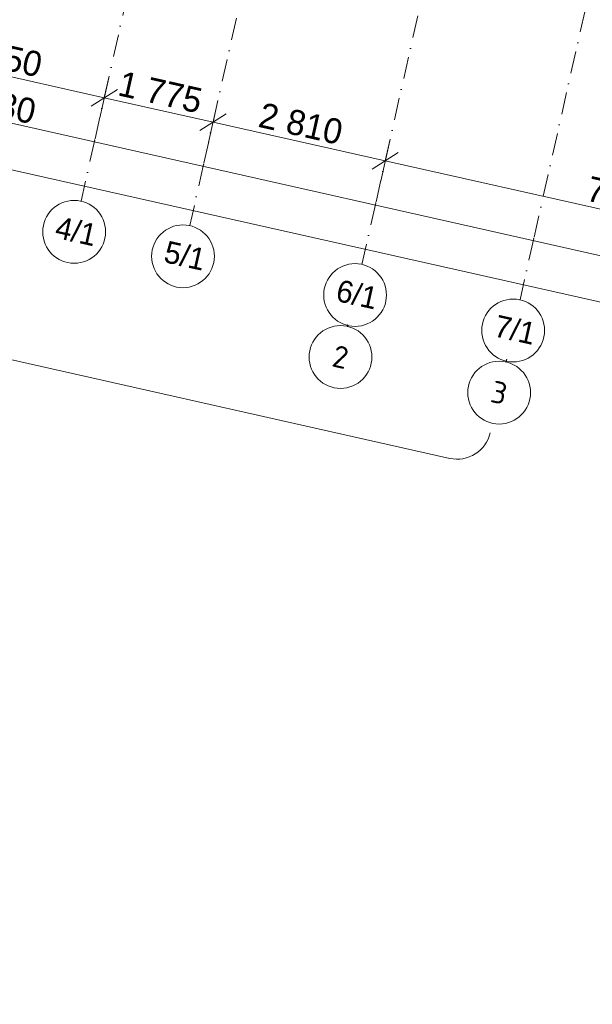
# Model space of a CAD drawing. Header units: millimetres. Extents: x -7218036 to -6936053, y 6003644 to 6210136.
# Tile 2 of 65: x -7200462 to -7191343, y 6120230 to 6135911. Entities that reach past the tile are written whole.
import ezdxf
from ezdxf.enums import TextEntityAlignment as Align

# ---------------------------------------------------------------- set-up
doc = ezdxf.new("R2010")
doc.units = ezdxf.units.MM
doc.header["$MEASUREMENT"] = 0
doc.linetypes.add('Штрихпунктирная', pattern=[670.277762, 352.777767, -176.388884, 0, -141.111112])
doc.layers.add('АР-Чертеж-Оси габаритные.АР', color=7, linetype='Continuous')
doc.layers.add('АР-Чертеж-Оси_Осевые размеры.АР', color=7, linetype='Continuous')
for name, color, linetype, lineweight in [('АР-Чертеж-Оси габаритные.АР_Ном._пера__120', 7, 'Continuous', 0), ('АР-Чертеж-Оси_Осевые размеры.АР_Ном._пера__1', 7, 'Continuous', 0), ('АР-Чертеж-Оси_Осевые размеры.АР_Ном._пера__120', 7, 'Continuous', 0), ('АР-Чертеж-Размеры.АР_Ном._пера__120', 7, 'Continuous', 20)]:
    doc.layers.add(name, color=color, linetype=linetype, lineweight=lineweight)
doc.styles.add('РЎР“Р•РќР•Р\xa0РР\xa0_РЎРўРР›Р¬_3', font='GOTHIC.TTF')
doc.styles.add('РЎР“Р•РќР•Р\xa0РР\xa0_РЎРўРР›Р¬_5', font='isocpeur.ttf')
doc.dimstyles.new('СГЕНЕРИР_СТИЛЬ__1', dxfattribs={"dimtxt": 400, "dimasz": 332.5, "dimexe": 0.18, "dimexo": 0.0625, "dimgap": 0, "dimtad": 1, "dimdec": 0, "dimzin": 0, "dimdsep": 46, "dimtxsty": 'РЎР“Р•РќР•Р\xa0РР\xa0_РЎРўРР›Р¬_3', "dimblk": 'ARROWHEAD_6', "dimblk1": 'ARROWHEAD_6', "dimblk2": 'ARROWHEAD_6', "dimcen": 0.09, "dimse1": 1, "dimse2": 1, "dimclrd": 7, "dimclre": 7, "dimclrt": 7, "dimazin": 0, "dimtfac": 1, "dimtdec": 4, "dimtmove": 0, "dimatfit": 3, "dimfxl": 0, "dimtolj": 1, "dimtzin": 0, "dimarcsym": 0})
doc.dimstyles.new('СГЕНЕРИР_СТИЛЬ__2', dxfattribs={"dimtxt": 400, "dimasz": 332.5, "dimexe": 0.18, "dimexo": 0.0625, "dimgap": 0, "dimtad": 1, "dimdec": 0, "dimzin": 0, "dimdsep": 46, "dimtxsty": 'РЎР“Р•РќР•Р\xa0РР\xa0_РЎРўРР›Р¬_3', "dimblk": 'ARROWHEAD_6', "dimblk1": 'ARROWHEAD_6', "dimblk2": 'ARROWHEAD_6', "dimcen": 0.09, "dimse1": 1, "dimse2": 1, "dimclrd": 7, "dimclre": 7, "dimclrt": 7, "dimazin": 0, "dimtfac": 1, "dimtdec": 4, "dimtmove": 2, "dimatfit": 3, "dimfxl": 0, "dimtolj": 1, "dimtzin": 0, "dimarcsym": 0})

# ---------------------------------------------------------------- blocks, each defined once
blk = doc.blocks.new('Стандартный Маркер Сетки[36]_2', base_point=(-7192707, 6130499))
at = {"layer": 'АР-Чертеж-Оси габаритные.АР_Ном._пера__120', "color": 7, "linetype": 'Штрихпунктирная', "lineweight": 0}
blk.add_line((-7192707, 6130499), (-7192716, 6130460), dxfattribs=at)
at = {"layer": 'АР-Чертеж-Оси габаритные.АР_Ном._пера__120', "color": 7, "linetype": 'Continuous', "lineweight": 0}
blk.add_circle((-7192826, 6129972), 500, dxfattribs=at)
at = {"layer": 'АР-Чертеж-Оси габаритные.АР_Ном._пера__120', "color": 7, "linetype": 'Штрихпунктирная', "lineweight": 0}
for p in [(-7192716, 6130460), (-7192716, 6130460), (-7192716, 6130460), (-7192707, 6130499)]:
    blk.add_point(p, dxfattribs=at)
at = {"layer": 'АР-Чертеж-Оси габаритные.АР_Ном._пера__120', "color": 7, "lineweight": 0, "style": 'РЎР“Р•РќР•Р\xa0РР\xa0_РЎРўРР›Р¬_5'}
blk.add_attdef('AC_MarkerText_1', text='', height=350, rotation=347.3417, dxfattribs=at).set_placement((-7192787, 6130142), align=Align.TOP_CENTER)
blk = doc.blocks.new('Стандартный Маркер Сетки[37]_2', base_point=(-7195238, 6131050))
at = {"layer": 'АР-Чертеж-Оси габаритные.АР_Ном._пера__120', "color": 7, "linetype": 'Штрихпунктирная', "lineweight": 0}
blk.add_line((-7195238, 6131050), (-7195243, 6131027), dxfattribs=at)
at = {"layer": 'АР-Чертеж-Оси габаритные.АР_Ном._пера__120', "color": 7, "linetype": 'Continuous', "lineweight": 0}
blk.add_circle((-7195353, 6130539), 500, dxfattribs=at)
at = {"layer": 'АР-Чертеж-Оси габаритные.АР_Ном._пера__120', "color": 7, "linetype": 'Штрихпунктирная', "lineweight": 0}
for p in [(-7195243, 6131027), (-7195243, 6131027), (-7195243, 6131027), (-7195238, 6131050)]:
    blk.add_point(p, dxfattribs=at)
at = {"layer": 'АР-Чертеж-Оси габаритные.АР_Ном._пера__120', "color": 7, "lineweight": 0, "style": 'РЎР“Р•РќР•Р\xa0РР\xa0_РЎРўРР›Р¬_5'}
blk.add_attdef('AC_MarkerText_1', text='', height=350, rotation=347.3417, dxfattribs=at).set_placement((-7195315, 6130710), align=Align.TOP_CENTER)
blk = doc.blocks.new('Стандартный Маркер Сетки[145]_2', base_point=(-7195238, 6131050))
at = {"layer": 'АР-Чертеж-Оси габаритные.АР_Ном._пера__120', "color": 7, "linetype": 'Штрихпунктирная', "lineweight": 0}
blk.add_line((-7195238, 6131050), (-7195243, 6131027), dxfattribs=at)
at = {"layer": 'АР-Чертеж-Оси габаритные.АР_Ном._пера__120', "color": 7, "linetype": 'Continuous', "lineweight": 0}
blk.add_circle((-7195353, 6130539), 500, dxfattribs=at)
at = {"layer": 'АР-Чертеж-Оси габаритные.АР_Ном._пера__120', "color": 7, "linetype": 'Штрихпунктирная', "lineweight": 0}
for p in [(-7195243, 6131027), (-7195243, 6131027), (-7195243, 6131027), (-7195238, 6131050)]:
    blk.add_point(p, dxfattribs=at)
at = {"layer": 'АР-Чертеж-Оси габаритные.АР_Ном._пера__120', "color": 7, "lineweight": 0, "style": 'РЎР“Р•РќР•Р\xa0РР\xa0_РЎРўРР›Р¬_5'}
blk.add_attdef('AC_MarkerText_1', text='', height=350, rotation=347.3417, dxfattribs=at).set_placement((-7195315, 6130710), align=Align.TOP_CENTER)
blk = doc.blocks.new('Стандартный Маркер Сетки[162]_2', base_point=(-7192707, 6130499))
at = {"layer": 'АР-Чертеж-Оси габаритные.АР_Ном._пера__120', "color": 7, "linetype": 'Штрихпунктирная', "lineweight": 0}
blk.add_line((-7192707, 6130499), (-7192716, 6130460), dxfattribs=at)
at = {"layer": 'АР-Чертеж-Оси габаритные.АР_Ном._пера__120', "color": 7, "linetype": 'Continuous', "lineweight": 0}
blk.add_circle((-7192826, 6129972), 500, dxfattribs=at)
at = {"layer": 'АР-Чертеж-Оси габаритные.АР_Ном._пера__120', "color": 7, "linetype": 'Штрихпунктирная', "lineweight": 0}
for p in [(-7192716, 6130460), (-7192716, 6130460), (-7192716, 6130460), (-7192707, 6130499)]:
    blk.add_point(p, dxfattribs=at)
at = {"layer": 'АР-Чертеж-Оси габаритные.АР_Ном._пера__120', "color": 7, "lineweight": 0, "style": 'РЎР“Р•РќР•Р\xa0РР\xa0_РЎРўРР›Р¬_5'}
blk.add_attdef('AC_MarkerText_1', text='', height=350, rotation=347.3417, dxfattribs=at).set_placement((-7192787, 6130142), align=Align.TOP_CENTER)
blk = doc.blocks.new('Стандартный Маркер Сетки[163]_2', base_point=(-7195238, 6131050))
at = {"layer": 'АР-Чертеж-Оси габаритные.АР_Ном._пера__120', "color": 7, "linetype": 'Штрихпунктирная', "lineweight": 0}
blk.add_line((-7195238, 6131050), (-7195243, 6131027), dxfattribs=at)
at = {"layer": 'АР-Чертеж-Оси габаритные.АР_Ном._пера__120', "color": 7, "linetype": 'Continuous', "lineweight": 0}
blk.add_circle((-7195353, 6130539), 500, dxfattribs=at)
at = {"layer": 'АР-Чертеж-Оси габаритные.АР_Ном._пера__120', "color": 7, "linetype": 'Штрихпунктирная', "lineweight": 0}
for p in [(-7195243, 6131027), (-7195243, 6131027), (-7195243, 6131027), (-7195238, 6131050)]:
    blk.add_point(p, dxfattribs=at)
at = {"layer": 'АР-Чертеж-Оси габаритные.АР_Ном._пера__120', "color": 7, "lineweight": 0, "style": 'РЎР“Р•РќР•Р\xa0РР\xa0_РЎРўРР›Р¬_5'}
blk.add_attdef('AC_MarkerText_1', text='', height=350, rotation=347.3417, dxfattribs=at).set_placement((-7195315, 6130710), align=Align.TOP_CENTER)
blk = doc.blocks.new('Стандартный Маркер Сетки[172]_2', base_point=(-7195238, 6131050))
at = {"layer": 'АР-Чертеж-Оси габаритные.АР_Ном._пера__120', "color": 7, "linetype": 'Штрихпунктирная', "lineweight": 0}
blk.add_line((-7195238, 6131050), (-7195243, 6131027), dxfattribs=at)
at = {"layer": 'АР-Чертеж-Оси габаритные.АР_Ном._пера__120', "color": 7, "linetype": 'Continuous', "lineweight": 0}
blk.add_circle((-7195353, 6130539), 500, dxfattribs=at)
at = {"layer": 'АР-Чертеж-Оси габаритные.АР_Ном._пера__120', "color": 7, "linetype": 'Штрихпунктирная', "lineweight": 0}
for p in [(-7195243, 6131027), (-7195243, 6131027), (-7195243, 6131027), (-7195238, 6131050)]:
    blk.add_point(p, dxfattribs=at)
at = {"layer": 'АР-Чертеж-Оси габаритные.АР_Ном._пера__120', "color": 7, "lineweight": 0, "style": 'РЎР“Р•РќР•Р\xa0РР\xa0_РЎРўРР›Р¬_5'}
blk.add_attdef('AC_MarkerText_1', text='', height=350, rotation=347.3417, dxfattribs=at).set_placement((-7195315, 6130710), align=Align.TOP_CENTER)
blk = doc.blocks.new('*D939', base_point=(-6566190, 6562678))
at = {"layer": 'АР-Чертеж-Оси_Осевые размеры.АР_Ном._пера__1', "color": 7, "linetype": 'Continuous', "lineweight": 0}
for p, q in [((-7204310, 6135834), (-7202481, 6135423)), ((-7202553, 6135103), (-7202409, 6135744)), ((-7202272, 6135556), (-7202690, 6135291)), ((-7202481, 6135423), (-7199115, 6134667)), ((-7199187, 6134347), (-7199043, 6134988)), ((-7198906, 6134800), (-7199324, 6134535)), ((-7199115, 6134667), (-7197383, 6134278))]:
    blk.add_line(p, q, dxfattribs=at)
at = {"layer": 'АР-Чертеж-Оси_Осевые размеры.АР_Ном._пера__1', "color": 7, "lineweight": 0, "insert": (-7201468, 6135278), "char_height": 400, "attachment_point": 7, "rotation": 347.3417, "style": 'РЎР“Р•РќР•Р\xa0РР\xa0_РЎРўРР›Р¬_3'}
blk.add_mtext('\\A1;{\\pql;\\fCentury Gothic|b0|i0|c204|p0;\\W1.000000;3\xa0450}', dxfattribs=at)
blk = doc.blocks.new('ARROWHEAD_6')
at = {"color": 0, "linetype": 'Continuous', "lineweight": 0}
for p, q in [((-0.5, -0.5), (0.5, 0.5)), ((0, 0), (-1, 0))]:
    blk.add_line(p, q, dxfattribs=at)
blk = doc.blocks.new('*D940', base_point=(-6566190, 6562678))
at = {"layer": 'АР-Чертеж-Оси_Осевые размеры.АР_Ном._пера__1', "color": 7, "linetype": 'Continuous', "lineweight": 0}
for p, q in [((-7199187, 6134347), (-7199043, 6134988)), ((-7198906, 6134800), (-7199324, 6134535)), ((-7199115, 6134667), (-7197383, 6134278)), ((-7197455, 6133958), (-7197311, 6134599)), ((-7197174, 6134411), (-7197592, 6134146)), ((-7197383, 6134278), (-7194641, 6133663))]:
    blk.add_line(p, q, dxfattribs=at)
at = {"layer": 'АР-Чертеж-Оси_Осевые размеры.АР_Ном._пера__1', "color": 7, "lineweight": 0, "insert": (-7198919, 6134705), "char_height": 400, "attachment_point": 7, "rotation": 347.3417, "style": 'РЎР“Р•РќР•Р\xa0РР\xa0_РЎРўРР›Р¬_3'}
blk.add_mtext('\\A1;{\\pql;\\fCentury Gothic|b0|i0|c204|p0;\\W1.000000;1\xa0775}', dxfattribs=at)
blk = doc.blocks.new('*D941', base_point=(-6566190, 6562678))
at = {"layer": 'АР-Чертеж-Оси_Осевые размеры.АР_Ном._пера__1', "color": 7, "linetype": 'Continuous', "lineweight": 0}
for p, q in [((-7197174, 6134411), (-7197592, 6134146)), ((-7197383, 6134278), (-7194641, 6133663)), ((-7194713, 6133342), (-7194569, 6133983)), ((-7194432, 6133795), (-7194850, 6133530))]:
    blk.add_line(p, q, dxfattribs=at)
at = {"layer": 'АР-Чертеж-Оси_Осевые размеры.АР_Ном._пера__1', "color": 7, "lineweight": 0, "insert": (-7196682, 6134203), "char_height": 400, "attachment_point": 7, "rotation": 347.3417, "style": 'РЎР“Р•РќР•Р\xa0РР\xa0_РЎРўРР›Р¬_3'}
blk.add_mtext('\\A1;{\\pql;\\fCentury Gothic|b0|i0|c204|p0;\\W1.000000;2\xa0810}', dxfattribs=at)
blk = doc.blocks.new('*D942', base_point=(-6566190, 6562678))
at = {"layer": 'АР-Чертеж-Оси_Осевые размеры.АР_Ном._пера__1', "color": 7, "linetype": 'Continuous', "lineweight": 0}
for p, q in [((-7197383, 6134278), (-7194641, 6133663)), ((-7194713, 6133342), (-7194569, 6133983)), ((-7194432, 6133795), (-7194850, 6133530)), ((-7194641, 6133663), (-7186943, 6131934)), ((-7186734, 6132066), (-7187152, 6131801))]:
    blk.add_line(p, q, dxfattribs=at)
at = {"layer": 'АР-Чертеж-Оси_Осевые размеры.АР_Ном._пера__1', "color": 7, "lineweight": 0, "insert": (-7191462, 6133031), "char_height": 400, "attachment_point": 7, "rotation": 347.3417, "style": 'РЎР“Р•РќР•Р\xa0РР\xa0_РЎРўРР›Р¬_3'}
blk.add_mtext('\\A1;{\\pql;\\fCentury Gothic|b0|i0|c204|p0;\\W1.000000;7\xa0890}', dxfattribs=at)
blk = doc.blocks.new('*D943', base_point=(-6566190, 6562678))
at = {"layer": 'АР-Чертеж-Оси_Осевые размеры.АР_Ном._пера__1', "color": 7, "linetype": 'Continuous', "lineweight": 0}
for p, q in [((-7194641, 6133663), (-7186943, 6131934)), ((-7187015, 6131613), (-7186871, 6132254)), ((-7186734, 6132066), (-7187152, 6131801)), ((-7186943, 6131934), (-7183391, 6131136)), ((-7183463, 6130816), (-7183319, 6131456)), ((-7183182, 6131268), (-7183600, 6131004))]:
    blk.add_line(p, q, dxfattribs=at)
at = {"layer": 'АР-Чертеж-Оси_Осевые размеры.АР_Ном._пера__1', "color": 7, "lineweight": 0, "insert": (-7185837, 6131767), "char_height": 400, "attachment_point": 7, "rotation": 347.3417, "style": 'РЎР“Р•РќР•Р\xa0РР\xa0_РЎРўРР›Р¬_3'}
blk.add_mtext('\\A1;{\\pql;\\fCentury Gothic|b0|i0|c204|p0;\\W1.000000;3\xa0640}', dxfattribs=at)
blk = doc.blocks.new('*D1007', base_point=(-6566190, 6562678))
at = {"layer": 'АР-Чертеж-Оси_Осевые размеры.АР_Ном._пера__1', "color": 7, "linetype": 'Continuous', "lineweight": 0}
for p, q in [((-7211985, 6136483), (-7211841, 6137123)), ((-7212169, 6136860), (-7211913, 6136803)), ((-7211704, 6136935), (-7212122, 6136671)), ((-7211913, 6136803), (-7187101, 6131230)), ((-7187173, 6130910), (-7187029, 6131550)), ((-7186892, 6131363), (-7187310, 6131098)), ((-7187101, 6131230), (-7142677, 6121253))]:
    blk.add_line(p, q, dxfattribs=at)
at = {"layer": 'АР-Чертеж-Оси_Осевые размеры.АР_Ном._пера__1', "color": 7, "lineweight": 0, "insert": (-7201858, 6134596), "char_height": 400, "attachment_point": 7, "rotation": 347.3417, "style": 'РЎР“Р•РќР•Р\xa0РР\xa0_РЎРўРР›Р¬_3'}
blk.add_mtext('\\A1;{\\pql;\\fCentury Gothic|b0|i0|c204|p0;\\W1.000000;25\xa0430}', dxfattribs=at)
blk = doc.blocks.new('*D1492', base_point=(-6566190, 6562678))
at = {"layer": 'АР-Чертеж-Оси_Осевые размеры.АР_Ном._пера__1', "color": 7, "linetype": 'Continuous', "lineweight": 0}
for p, q in [((-7212143, 6135780), (-7211999, 6136420)), ((-7212327, 6136157), (-7212071, 6136100)), ((-7211862, 6136232), (-7212280, 6135967)), ((-7212071, 6136100), (-7142835, 6120550)), ((-7142907, 6120230), (-7142763, 6120870)), ((-7143044, 6120417), (-7142626, 6120682)), ((-7142835, 6120550), (-7142579, 6120492))]:
    blk.add_line(p, q, dxfattribs=at)
at = {"layer": 'АР-Чертеж-Оси_Осевые размеры.АР_Ном._пера__1', "color": 7, "lineweight": 0, "insert": (-7164554, 6125510), "char_height": 400, "attachment_point": 7, "rotation": 347.3417, "style": 'РЎР“Р•РќР•Р\xa0РР\xa0_РЎРўРР›Р¬_3'}
blk.add_mtext('\\A1;{\\pql;\\fCentury Gothic|b0|i0|c204|p0;\\W1.000000;70\xa0960}', dxfattribs=at)
blk = doc.blocks.new('Стандартный Маркер Сетки[284]_2', base_point=(-7177284, 6199173))
at = {"layer": 'АР-Чертеж-Оси_Осевые размеры.АР_Ном._пера__120', "color": 7, "linetype": 'Штрихпунктирная', "lineweight": 0}
for p, q in [((-7177503, 6198198), (-7192275, 6132426)), ((-7192275, 6132426), (-7192494, 6131450))]:
    blk.add_line(p, q, dxfattribs=at)
at = {"layer": 'АР-Чертеж-Оси_Осевые размеры.АР_Ном._пера__120', "color": 7, "linetype": 'Continuous', "lineweight": 0}
blk.add_circle((-7192603, 6130962), 500, dxfattribs=at)
at = {"layer": 'АР-Чертеж-Оси_Осевые размеры.АР_Ном._пера__120', "color": 7, "linetype": 'Штрихпунктирная', "lineweight": 0}
blk.add_point((-7192275, 6132426), dxfattribs=at)
blk.add_point((-7192275, 6132426), dxfattribs=at)
at = {"layer": 'АР-Чертеж-Оси_Осевые размеры.АР_Ном._пера__120', "color": 7, "lineweight": 0, "style": 'РЎР“Р•РќР•Р\xa0РР\xa0_РЎРўРР›Р¬_3'}
blk.add_attdef('AC_MarkerText_1', text='', height=350, rotation=347.3417, dxfattribs=at).set_placement((-7192533, 6131143), align=Align.TOP_CENTER)
blk = doc.blocks.new('Стандартный Маркер Сетки[290]_2', base_point=(-7179801, 6199739))
at = {"layer": 'АР-Чертеж-Оси_Осевые размеры.АР_Ном._пера__120', "color": 7, "linetype": 'Штрихпунктирная', "lineweight": 0}
for p, q in [((-7180020, 6198763), (-7194792, 6132991)), ((-7194792, 6132991), (-7195011, 6132015))]:
    blk.add_line(p, q, dxfattribs=at)
at = {"layer": 'АР-Чертеж-Оси_Осевые размеры.АР_Ном._пера__120', "color": 7, "linetype": 'Continuous', "lineweight": 0}
blk.add_circle((-7195121, 6131527), 500, dxfattribs=at)
at = {"layer": 'АР-Чертеж-Оси_Осевые размеры.АР_Ном._пера__120', "color": 7, "linetype": 'Штрихпунктирная', "lineweight": 0}
blk.add_point((-7194792, 6132991), dxfattribs=at)
blk.add_point((-7194792, 6132991), dxfattribs=at)
at = {"layer": 'АР-Чертеж-Оси_Осевые размеры.АР_Ном._пера__120', "color": 7, "lineweight": 0, "style": 'РЎР“Р•РќР•Р\xa0РР\xa0_РЎРўРР›Р¬_3'}
blk.add_attdef('AC_MarkerText_1', text='', height=350, rotation=347.3417, dxfattribs=at).set_placement((-7195051, 6131708), align=Align.TOP_CENTER)
blk = doc.blocks.new('Стандартный Маркер Сетки[291]_2', base_point=(-7182543, 6200354))
at = {"layer": 'АР-Чертеж-Оси_Осевые размеры.АР_Ном._пера__120', "color": 7, "linetype": 'Штрихпунктирная', "lineweight": 0}
for p, q in [((-7182762, 6199379), (-7197534, 6133607)), ((-7197534, 6133607), (-7197753, 6132631))]:
    blk.add_line(p, q, dxfattribs=at)
at = {"layer": 'АР-Чертеж-Оси_Осевые размеры.АР_Ном._пера__120', "color": 7, "linetype": 'Continuous', "lineweight": 0}
blk.add_circle((-7197862, 6132143), 500, dxfattribs=at)
at = {"layer": 'АР-Чертеж-Оси_Осевые размеры.АР_Ном._пера__120', "color": 7, "linetype": 'Штрихпунктирная', "lineweight": 0}
blk.add_point((-7197534, 6133607), dxfattribs=at)
blk.add_point((-7197534, 6133607), dxfattribs=at)
at = {"layer": 'АР-Чертеж-Оси_Осевые размеры.АР_Ном._пера__120', "color": 7, "lineweight": 0, "style": 'РЎР“Р•РќР•Р\xa0РР\xa0_РЎРўРР›Р¬_3'}
blk.add_attdef('AC_MarkerText_1', text='', height=350, rotation=347.3417, dxfattribs=at).set_placement((-7197792, 6132324), align=Align.TOP_CENTER)
blk = doc.blocks.new('Стандартный Маркер Сетки[292]_2', base_point=(-7184274, 6200743))
at = {"layer": 'АР-Чертеж-Оси_Осевые размеры.АР_Ном._пера__120', "color": 7, "linetype": 'Штрихпунктирная', "lineweight": 0}
for p, q in [((-7184494, 6199768), (-7199266, 6133996)), ((-7199266, 6133996), (-7199485, 6133020))]:
    blk.add_line(p, q, dxfattribs=at)
at = {"layer": 'АР-Чертеж-Оси_Осевые размеры.АР_Ном._пера__120', "color": 7, "linetype": 'Continuous', "lineweight": 0}
blk.add_circle((-7199594, 6132532), 500, dxfattribs=at)
at = {"layer": 'АР-Чертеж-Оси_Осевые размеры.АР_Ном._пера__120', "color": 7, "linetype": 'Штрихпунктирная', "lineweight": 0}
blk.add_point((-7199266, 6133996), dxfattribs=at)
blk.add_point((-7199266, 6133996), dxfattribs=at)
at = {"layer": 'АР-Чертеж-Оси_Осевые размеры.АР_Ном._пера__120', "color": 7, "lineweight": 0, "style": 'РЎР“Р•РќР•Р\xa0РР\xa0_РЎРўРР›Р¬_3'}
blk.add_attdef('AC_MarkerText_1', text='', height=350, rotation=347.3417, dxfattribs=at).set_placement((-7199524, 6132713), align=Align.TOP_CENTER)

msp = doc.modelspace()

# ---------------------------------------------------------------- linework, layer by layer
at = {"layer": 'АР-Чертеж-Размеры.АР_Ном._пера__120', "color": 7, "linetype": 'Continuous', "lineweight": 0}
msp.add_lwpolyline([(-7202724.4, 6130745.6), (-7202578.5, 6130794.2, -0.1365629), (-7202054.1, 6130820.7), (-7193612.4, 6128924.8, 0.4142136), (-7192969.5, 6129331.8)], format="xyb", dxfattribs=at)

# ---------------------------------------------------------------- block references
at = {"layer": 'АР-Чертеж-Оси габаритные.АР', "color": 8, "linetype": 'Continuous', "lineweight": 15}
for name, p, values in [('Стандартный Маркер Сетки[37]_2', (-7195238.1, 6131050.2), {'AC_MarkerText_1': '2'}), ('Стандартный Маркер Сетки[145]_2', (-7195238.1, 6131050.2), {'AC_MarkerText_1': '2'}), ('Стандартный Маркер Сетки[163]_2', (-7195238.1, 6131050.2), {'AC_MarkerText_1': '2'}), ('Стандартный Маркер Сетки[172]_2', (-7195238.1, 6131050.2), {'AC_MarkerText_1': '2'}), ('Стандартный Маркер Сетки[36]_2', (-7192707.5, 6130498.7), {'AC_MarkerText_1': '3'}), ('Стандартный Маркер Сетки[162]_2', (-7192707.5, 6130498.7), {'AC_MarkerText_1': '3'})]:
    msp.add_blockref(name, p, dxfattribs=at).add_auto_attribs(values)
at = {"layer": 'АР-Чертеж-Оси_Осевые размеры.АР', "color": 8, "linetype": 'Continuous', "lineweight": 15}
for name, p, values in [('Стандартный Маркер Сетки[292]_2', (-7184274.4, 6200743.3), {'AC_MarkerText_1': '4/1'}), ('Стандартный Маркер Сетки[291]_2', (-7182542.5, 6200354.4), {'AC_MarkerText_1': '5/1'}), ('Стандартный Маркер Сетки[290]_2', (-7179800.8, 6199738.6), {'AC_MarkerText_1': '6/1'}), ('Стандартный Маркер Сетки[284]_2', (-7177283.5, 6199173.2), {'AC_MarkerText_1': '7/1'})]:
    msp.add_blockref(name, p, dxfattribs=at).add_auto_attribs(values)

# ---------------------------------------------------------------- dimensions: what is measured, and where the dimension line sits
at = {"layer": 'АР-Чертеж-Оси_Осевые размеры.АР', "color": 7, "linetype": 'Continuous', "lineweight": 0}
for base, p1, p2, dimstyle, picture, middle in [((-7187100.9, 6131230.3), (-7212339.1, 6134904.9), (-7187093.8, 6131261.9), 'СГЕНЕРИР_СТИЛЬ__2', '*D1007', (-7200996, 6134607.3)), ((-7142835.4, 6120549.8), (-7212339.1, 6134904.9), (-7142666.5, 6121301.9), 'СГЕНЕРИР_СТИЛЬ__2', '*D1492', (-7163691.9, 6125521)), ((-7199114.7, 6134667.4), (-7202960.4, 6133288.1), (-7199594.3, 6132532.1), 'СГЕНЕРИР_СТИЛЬ__1', '*D939', (-7200754.7, 6135322.7)), ((-7197382.9, 6134278.4), (-7199594.3, 6132532.1), (-7197862.4, 6132143.1), 'СГЕНЕРИР_СТИЛЬ__1', '*D940', (-7198205.7, 6134750.2)), ((-7194641.1, 6133662.6), (-7197862.4, 6132143.1), (-7195120.7, 6131527.4), 'СГЕНЕРИР_СТИЛЬ__1', '*D941', (-7195968.9, 6134247.8)), ((-7186942.9, 6131933.6), (-7195120.7, 6131527.4), (-7187312.9, 6130286.2), 'СГЕНЕРИР_СТИЛЬ__1', '*D942', (-7190749, 6133075.4)), ((-7183391.4, 6131136), (-7187312.9, 6130286.2), (-7183761.4, 6129488.6), 'СГЕНЕРИР_СТИЛЬ__1', '*D943', (-7185124.1, 6131812.1))]:
    dim = msp.add_linear_dim(base=base, p1=p1, p2=p2, angle=347.34172, dimstyle=dimstyle, dxfattribs=at)
    dim.commit()
    dim.dimension.update_dxf_attribs({"geometry": picture, "text_midpoint": middle, "dimtype": 160, "text_rotation": 347.34172})

doc.saveas('drawing.dxf')
